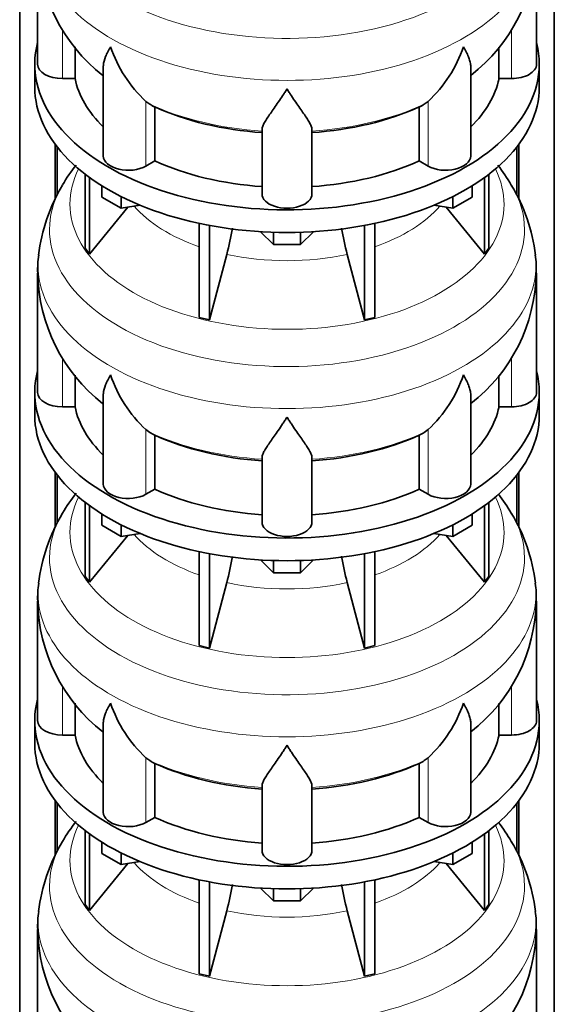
# Model space of a CAD drawing. Header units: millimetres. Extents: x 166 to 773, y -3529 to 2303.
# Tile 8 of 26: x 579 to 772, y -1738 to -1383. Entities that reach past the tile are written whole.
import ezdxf

# ---------------------------------------------------------------- set-up
doc = ezdxf.new("R2010")
doc.units = ezdxf.units.MM
doc.layers.add('LOW_134-17', color=7, linetype='Continuous')
doc.layers.add('VSI134_DIFFUSORE', color=7, linetype='Continuous')

# ---------------------------------------------------------------- blocks, each defined once
blk = doc.blocks.new('SE4')
at = {"layer": 'LOW_134-17', "color": 7, "linetype": 'Continuous', "lineweight": 35}
for p, q in [((579.14, -3261.42), (579.14, -1236.16)), ((771.99, -3261.42), (771.99, -1236.16)), ((591.89, -1428.07), (591.89, -1448.03)), ((592.64, -1429.06), (592.64, -1446.43)), ((758.49, -1429.06), (758.49, -1446.36)), ((759.24, -1428.07), (759.24, -1448.01)), ((591.89, -1546.47), (591.89, -1566.42)), ((592.64, -1547.46), (592.64, -1564.82)), ((758.49, -1547.46), (758.49, -1564.76)), ((759.24, -1546.47), (759.24, -1566.41)), ((591.89, -1664.86), (591.89, -1684.81)), ((759.24, -1664.86), (759.24, -1684.8)), ((592.64, -1665.85), (592.64, -1683.21)), ((758.49, -1665.85), (758.49, -1683.15))]:
    blk.add_line(p, q, dxfattribs=at)
at = {"layer": 'VSI134_DIFFUSORE', "color": 7, "linetype": 'Continuous', "lineweight": 35}
for p, q in [((585.57, -1356.21), (585.57, -1399.26)), ((765.57, -1399.26), (765.57, -1356.21)), ((599.09, -1404.46), (599.09, -1393)), ((752.04, -1393.12), (752.04, -1404.46)), ((584.57, -1399.26), (584.57, -1407.43)), ((766.57, -1407.43), (766.57, -1399.26)), ((609.29, -1400.17), (609.29, -1432.33)), ((741.84, -1432.33), (741.84, -1400.19)), ((594.57, -1404.46), (599.09, -1404.46)), ((752.04, -1404.46), (756.57, -1404.46)), ((626.08, -1413.71), (624.65, -1412.66)), ((726.48, -1412.66), (725.06, -1413.71)), ((627.86, -1434.16), (627.86, -1414.68)), ((723.28, -1414.68), (723.28, -1434.16)), ((666.57, -1446.03), (666.57, -1422.68)), ((684.57, -1446.03), (684.57, -1422.68)), ((624.65, -1436), (627.86, -1434.16)), ((723.28, -1434.16), (726.48, -1436)), ((602.74, -1438.93), (602.74, -1465.61)), ((604.27, -1440.07), (604.27, -1467.74)), ((746.86, -1440.07), (746.86, -1467.74)), ((748.39, -1438.93), (748.39, -1465.61)), ((608.81, -1447.19), (608.81, -1443.13)), ((742.32, -1447.19), (742.32, -1443.13)), ((615.75, -1451.19), (608.81, -1447.19)), ((615.75, -1451.19), (615.75, -1447.02)), ((735.38, -1451.19), (735.38, -1447.02)), ((742.32, -1447.19), (735.38, -1451.19)), ((604.27, -1467.74), (618.13, -1450.83)), ((622.57, -1450.14), (615.75, -1451.19)), ((735.38, -1451.19), (728.56, -1450.14)), ((733, -1450.83), (746.86, -1467.74)), ((643.87, -1456.68), (643.87, -1490.6)), ((647.56, -1457.42), (647.56, -1491.49)), ((670.66, -1464.32), (666.01, -1459.67)), ((685.12, -1459.67), (680.47, -1464.32)), ((703.57, -1457.42), (703.57, -1491.49)), ((707.26, -1456.68), (707.26, -1490.6)), ((670.66, -1464.32), (670.66, -1459.89)), ((680.47, -1464.32), (680.47, -1459.89)), ((602.74, -1465.61), (604.27, -1467.74)), ((680.47, -1464.32), (670.66, -1464.32)), ((746.86, -1467.74), (748.39, -1465.61)), ((647.56, -1491.49), (653.84, -1467.87)), ((697.29, -1467.87), (703.57, -1491.49)), ((585.57, -1474.6), (585.57, -1517.65)), ((765.57, -1517.65), (765.57, -1474.6)), ((643.87, -1490.6), (647.56, -1491.49)), ((703.57, -1491.49), (707.26, -1490.6)), ((599.09, -1522.85), (599.09, -1511.39)), ((752.04, -1511.51), (752.04, -1522.85)), ((584.57, -1517.65), (584.57, -1525.82)), ((609.29, -1518.56), (609.29, -1550.72)), ((741.84, -1550.72), (741.84, -1518.58)), ((766.57, -1525.82), (766.57, -1517.65)), ((594.57, -1522.85), (599.09, -1522.85)), ((752.04, -1522.85), (756.57, -1522.85)), ((626.08, -1532.1), (624.65, -1531.05)), ((627.86, -1552.55), (627.86, -1533.07)), ((723.28, -1533.07), (723.28, -1552.55)), ((726.48, -1531.05), (725.06, -1532.1)), ((666.57, -1564.42), (666.57, -1541.07)), ((684.57, -1564.42), (684.57, -1541.07)), ((624.65, -1554.4), (627.86, -1552.55)), ((723.28, -1552.55), (726.48, -1554.4)), ((602.74, -1557.32), (602.74, -1584)), ((604.27, -1558.47), (604.27, -1586.13)), ((746.86, -1558.47), (746.86, -1586.13)), ((748.39, -1557.32), (748.39, -1584)), ((608.81, -1565.58), (608.81, -1561.52)), ((742.32, -1565.58), (742.32, -1561.52)), ((615.75, -1569.59), (608.81, -1565.58)), ((615.75, -1569.59), (615.75, -1565.41)), ((735.38, -1569.59), (735.38, -1565.41)), ((742.32, -1565.58), (735.38, -1569.59)), ((604.27, -1586.13), (618.13, -1569.22)), ((622.57, -1568.53), (615.75, -1569.59)), ((735.38, -1569.59), (728.56, -1568.53)), ((733, -1569.22), (746.86, -1586.13)), ((643.87, -1575.07), (643.87, -1609)), ((647.56, -1575.81), (647.56, -1609.88)), ((703.57, -1575.81), (703.57, -1609.88)), ((707.26, -1575.07), (707.26, -1609)), ((670.66, -1582.72), (666.01, -1578.07)), ((670.66, -1582.72), (670.66, -1578.28)), ((685.12, -1578.07), (680.47, -1582.72)), ((680.47, -1582.72), (680.47, -1578.28)), ((602.74, -1584), (604.27, -1586.13)), ((680.47, -1582.72), (670.66, -1582.72)), ((746.86, -1586.13), (748.39, -1584)), ((647.56, -1609.88), (653.84, -1586.26)), ((697.29, -1586.26), (703.57, -1609.88)), ((585.57, -1592.99), (585.57, -1636.05)), ((765.57, -1636.05), (765.57, -1592.99)), ((643.87, -1609), (647.56, -1609.88)), ((703.57, -1609.88), (707.26, -1609)), ((599.09, -1641.24), (599.09, -1629.78)), ((752.04, -1629.9), (752.04, -1641.24)), ((584.57, -1636.05), (584.57, -1644.21)), ((609.29, -1636.95), (609.29, -1669.11)), ((741.84, -1669.11), (741.84, -1636.97)), ((766.57, -1644.21), (766.57, -1636.05)), ((594.57, -1641.24), (599.09, -1641.24)), ((752.04, -1641.24), (756.57, -1641.24)), ((626.08, -1650.49), (624.65, -1649.44)), ((627.86, -1670.94), (627.86, -1651.46)), ((723.28, -1651.46), (723.28, -1670.94)), ((726.48, -1649.44), (725.06, -1650.49)), ((666.57, -1682.81), (666.57, -1659.46)), ((684.57, -1682.81), (684.57, -1659.46)), ((624.65, -1672.79), (627.86, -1670.94)), ((723.28, -1670.94), (726.48, -1672.79)), ((602.74, -1675.71), (602.74, -1702.39)), ((748.39, -1675.71), (748.39, -1702.39)), ((604.27, -1676.86), (604.27, -1704.52)), ((608.81, -1683.97), (608.81, -1679.92)), ((742.32, -1683.97), (742.32, -1679.92)), ((746.86, -1676.86), (746.86, -1704.52)), ((615.75, -1687.98), (608.81, -1683.97)), ((615.75, -1687.98), (615.75, -1683.8)), ((622.57, -1686.92), (615.75, -1687.98)), ((735.38, -1687.98), (728.56, -1686.92)), ((735.38, -1687.98), (735.38, -1683.8)), ((742.32, -1683.97), (735.38, -1687.98)), ((604.27, -1704.52), (618.13, -1687.61)), ((733, -1687.61), (746.86, -1704.52)), ((643.87, -1693.46), (643.87, -1727.39)), ((707.26, -1693.46), (707.26, -1727.39)), ((647.56, -1694.2), (647.56, -1728.27)), ((670.66, -1701.11), (666.01, -1696.46)), ((670.66, -1701.11), (670.66, -1696.67)), ((685.12, -1696.46), (680.47, -1701.11)), ((680.47, -1701.11), (680.47, -1696.67)), ((703.57, -1694.2), (703.57, -1728.27)), ((680.47, -1701.11), (670.66, -1701.11)), ((602.74, -1702.39), (604.27, -1704.52)), ((647.56, -1728.27), (653.84, -1704.65)), ((697.29, -1704.65), (703.57, -1728.27)), ((746.86, -1704.52), (748.39, -1702.39)), ((585.57, -1711.38), (585.57, -1754.44)), ((765.57, -1754.44), (765.57, -1711.38)), ((643.87, -1727.39), (647.56, -1728.27)), ((703.57, -1728.27), (707.26, -1727.39))]:
    blk.add_line(p, q, dxfattribs=at)
at = {"layer": 'VSI134_DIFFUSORE', "color": 4, "linetype": 'Continuous', "lineweight": 9}
for p, q in [((594.57, -1404.46), (594.57, -1386.65)), ((756.57, -1404.46), (756.57, -1386.78)), ((624.65, -1436), (624.65, -1412.66)), ((726.48, -1436), (726.48, -1412.66)), ((594.57, -1522.85), (594.57, -1505.04)), ((756.57, -1522.85), (756.57, -1505.17)), ((624.65, -1554.4), (624.65, -1531.05)), ((726.48, -1554.4), (726.48, -1531.05)), ((594.57, -1641.24), (594.57, -1623.43)), ((756.57, -1641.24), (756.57, -1623.56)), ((624.65, -1672.79), (624.65, -1649.44)), ((726.48, -1672.79), (726.48, -1649.44))]:
    blk.add_line(p, q, dxfattribs=at)
at = {"layer": 'VSI134_DIFFUSORE', "color": 7, "linetype": 'Continuous', "lineweight": 35}
for centre, radius, start, end in [((646.8, -1355.14), 61.16, 181.0224, 231.9887), ((704.62, -1355.24), 60.83, 307.8231, 359.0842), ((657.15, -1377.7), 47.73, 198.6373, 227.0857), ((693.98, -1377.7), 47.73, 312.9143, 341.3628), ((633.99, -1401.32), 14.7, 237.4509, 245.3566), ((717.15, -1401.32), 14.7, 294.6434, 302.5491), ((654.13, -1478.32), 69.34, 142.0274, 149.1905), ((698.82, -1476.49), 66.76, 30.2688, 37.6613), ((647.54, -1475.13), 61.97, 148.6443, 173.5165), ((704.15, -1474.93), 61.38, 6.3678, 31.5224), ((564, -1443.55), 93.08, 344.857, 350.8264), ((785.82, -1443.76), 91.75, 189.1585, 195.2315), ((613.4, -1473.1), 27.79, 169.5748, 183.1451), ((738.51, -1472.81), 27, 356.1894, 10.0912), ((646.8, -1473.53), 61.16, 181.0224, 231.9887), ((704.62, -1473.63), 60.83, 307.8231, 359.0842), ((657.15, -1496.09), 47.73, 198.6373, 227.0857), ((693.98, -1496.09), 47.73, 312.9143, 341.3628), ((633.99, -1519.71), 14.7, 237.4509, 245.3566), ((717.15, -1519.71), 14.7, 294.6434, 302.5491), ((654.13, -1596.71), 69.34, 142.033, 149.1905), ((698.82, -1594.88), 66.76, 30.2688, 37.3789), ((647.54, -1593.52), 61.97, 148.6443, 173.5165), ((704.15, -1593.32), 61.38, 6.3678, 31.5224), ((564, -1561.95), 93.08, 344.857, 350.8264), ((785.82, -1562.15), 91.75, 189.1585, 195.2315), ((613.4, -1591.49), 27.79, 169.5748, 183.1451), ((738.51, -1591.2), 27, 356.1894, 10.0912), ((646.8, -1591.93), 61.16, 181.0224, 231.9887), ((704.62, -1592.03), 60.83, 307.8231, 359.0842), ((657.15, -1614.48), 47.73, 198.6373, 227.0857), ((693.98, -1614.48), 47.73, 312.9143, 341.3628), ((633.99, -1638.1), 14.7, 237.4509, 245.3566), ((717.15, -1638.1), 14.7, 294.6434, 302.5491), ((654.13, -1715.11), 69.34, 142.033, 149.1905), ((698.82, -1713.27), 66.76, 30.2688, 37.3789), ((647.54, -1711.91), 61.97, 148.6443, 173.5165), ((704.15, -1711.71), 61.38, 6.3678, 31.5224), ((564, -1680.34), 93.08, 344.857, 350.8264), ((785.82, -1680.55), 91.75, 189.1585, 195.2315), ((613.4, -1709.88), 27.79, 169.5748, 183.1451), ((738.51, -1709.6), 27, 356.1894, 10.0912), ((646.8, -1710.32), 61.16, 181.0224, 231.9887), ((704.62, -1710.42), 60.83, 307.8231, 359.0842)]:
    blk.add_arc(centre, radius, start, end, dxfattribs=at)
at = {"layer": 'VSI134_DIFFUSORE', "color": 4, "linetype": 'Continuous', "lineweight": 9}
for centre, major_axis, start_param, end_param in [((675.57, -1340.49), (85.67, 0), 2.812199, 6.283185), ((675.57, -1353.24), (-89.83, 0), 0, 3.209137), ((675.57, -1377.79), (-79.5, 0), 0.898849, 1.457346), ((675.57, -1377.79), (79.5, 0), 4.82584, 5.384336), ((675.57, -1449.69), (-78.3, 0), 0, 3.425204), ((675.57, -1449.69), (-78.3, 0), 5.999574, 6.283185), ((675.57, -1458.88), (85.67, 0), 2.812199, 6.283185), ((675.57, -1458.88), (85.67, 0), 0, 0.329621), ((675.57, -1434.57), (-61.63, 0), 0.463231, 1.030574), ((675.57, -1434.57), (61.63, 0), 5.252612, 5.819954), ((675.57, -1471.64), (-89.83, 0), 0, 3.209137), ((675.57, -1471.64), (-89.83, 0), 6.215747, 6.283185), ((675.57, -1434.57), (-61.63, 0), 1.210556, 1.931037), ((675.57, -1496.18), (-79.5, 0), 0.898849, 1.457346), ((675.57, -1496.18), (79.5, 0), 4.82584, 5.384336), ((675.57, -1568.08), (-78.3, 0), 0, 3.425204), ((675.57, -1568.08), (-78.3, 0), 5.999574, 6.283185), ((675.57, -1577.27), (85.67, 0), 2.812199, 6.283185), ((675.57, -1577.27), (85.67, 0), 0, 0.329621), ((675.57, -1552.96), (-61.63, 0), 0.463231, 1.030574), ((675.57, -1552.96), (61.63, 0), 5.252612, 5.819954), ((675.57, -1590.03), (-89.83, 0), 0, 3.209137), ((675.57, -1590.03), (-89.83, 0), 6.215747, 6.283185), ((675.57, -1552.96), (-61.63, 0), 1.210556, 1.931037), ((675.57, -1614.57), (-79.5, 0), 0.898849, 1.457346), ((675.57, -1614.57), (79.5, 0), 4.82584, 5.384336), ((675.57, -1686.47), (-78.3, 0), 0, 3.425204), ((675.57, -1686.47), (-78.3, 0), 5.999574, 6.283185), ((675.57, -1695.66), (85.67, 0), 2.812199, 6.283185), ((675.57, -1695.66), (85.67, 0), 0, 0.329621), ((675.57, -1671.35), (-61.63, 0), 0.463231, 1.030574), ((675.57, -1671.35), (61.63, 0), 5.252612, 5.819954), ((675.57, -1671.35), (-61.63, 0), 1.210556, 1.931037), ((675.57, -1708.42), (-89.83, 0), 0, 3.209137), ((675.57, -1708.42), (-89.83, 0), 6.215747, 6.283185)]:
    blk.add_ellipse(centre, major_axis=major_axis, ratio=0.57735, start_param=start_param, end_param=end_param, dxfattribs=at)
at = {"layer": 'VSI134_DIFFUSORE', "color": 7, "linetype": 'Continuous', "lineweight": 35}
for centre, major_axis, start_param, end_param in [((675.57, -1399.26), (91, 0), 2.993207, 6.283185), ((675.57, -1399.26), (91, 0), 0, 0.148386), ((594.57, -1399.26), (9, 0), 3.141593, 4.712389), ((756.57, -1399.26), (-9, 0), 1.570796, 3.141593), ((675.57, -1399.26), (-77, 0), 0.117151, 0.534109), ((675.57, -1399.26), (77, 0), 5.749077, 6.166034), ((675.57, -1407.43), (-91, 0), 0, 3.141593), ((675.57, -1379.78), (-77, 0), 0.902549, 1.453645), ((675.57, -1379.78), (77, 0), 4.82954, 5.380636), ((618.29, -1432.33), (9, 0), 3.141593, 5.497787), ((675.57, -1399.26), (-77, 0), 0.902549, 1.453645), ((675.57, -1399.26), (77, 0), 4.82954, 5.380636), ((732.84, -1432.33), (-9, 0), 0.785398, 3.141593), ((675.57, -1446.03), (-9, 0), 0, 3.141593), ((675.57, -1517.65), (91, 0), 2.993207, 6.283185), ((675.57, -1517.65), (91, 0), 0, 0.148386), ((594.57, -1517.65), (9, 0), 3.141593, 4.712389), ((756.57, -1517.65), (-9, 0), 1.570796, 3.141593), ((675.57, -1517.65), (-77, 0), 0.117151, 0.534109), ((675.57, -1517.65), (77, 0), 5.749077, 6.166034), ((675.57, -1525.82), (-91, 0), 0, 3.141593), ((675.57, -1498.18), (-77, 0), 0.902549, 1.453645), ((675.57, -1498.18), (77, 0), 4.82954, 5.380636), ((618.29, -1550.72), (9, 0), 3.141593, 5.497787), ((732.84, -1550.72), (-9, 0), 0.785398, 3.141593), ((675.57, -1517.65), (-77, 0), 0.902549, 1.453645), ((675.57, -1517.65), (77, 0), 4.82954, 5.380636), ((675.57, -1564.42), (-9, 0), 0, 3.141593), ((675.57, -1636.05), (91, 0), 2.993207, 6.283185), ((675.57, -1636.05), (91, 0), 0, 0.148386), ((594.57, -1636.05), (9, 0), 3.141593, 4.712389), ((756.57, -1636.05), (-9, 0), 1.570796, 3.141593), ((675.57, -1644.21), (-91, 0), 0, 3.141593), ((675.57, -1636.05), (-77, 0), 0.117151, 0.534109), ((675.57, -1636.05), (77, 0), 5.749077, 6.166034), ((675.57, -1616.57), (-77, 0), 0.902549, 1.453645), ((675.57, -1616.57), (77, 0), 4.82954, 5.380636), ((618.29, -1669.11), (9, 0), 3.141593, 5.497787), ((732.84, -1669.11), (-9, 0), 0.785398, 3.141593), ((675.57, -1636.05), (-77, 0), 0.902549, 1.453645), ((675.57, -1636.05), (77, 0), 4.82954, 5.380636), ((675.57, -1682.81), (-9, 0), 0, 3.141593)]:
    blk.add_ellipse(centre, major_axis=major_axis, ratio=0.57735, start_param=start_param, end_param=end_param, dxfattribs=at)
for points, knots in [([(609.29, -1400.19), (609.29, -1400.03), (609.3, -1399.87), (609.38, -1398.69), (609.67, -1397.64), (610.34, -1395.96), (610.6, -1395.39), (611.06, -1394.5), (611.22, -1394.2), (611.47, -1393.74), (611.6, -1393.51), (611.74, -1393.27), (611.83, -1393.11), (611.88, -1393.03), (611.93, -1392.95)], [0.4600931, 0.4600931, 0.4600931, 0.4600931, 0.5, 0.5, 0.75, 0.75, 0.875, 0.875, 0.9375, 0.9375, 0.96875, 0.984375, 0.984375, 1, 1, 1, 1]), ([(741.84, -1400.2), (741.84, -1400.05), (741.84, -1399.89), (741.79, -1399.23), (741.7, -1398.72), (741.43, -1397.65), (741.25, -1397.11), (740.8, -1395.98), (740.53, -1395.4), (740.08, -1394.5), (739.92, -1394.2), (739.66, -1393.74), (739.57, -1393.58), (739.39, -1393.27), (739.3, -1393.11), (739.21, -1392.95)], [0.4604904, 0.4604904, 0.4604904, 0.4604904, 0.5, 0.5, 0.625, 0.625, 0.75, 0.75, 0.875, 0.875, 0.9375, 0.9375, 0.96875, 0.96875, 1, 1, 1, 1]), ([(675.57, -1408.17), (675.43, -1408.39), (675.3, -1408.6), (675.03, -1409.02), (674.9, -1409.22), (674.5, -1409.84), (674.24, -1410.25), (673.45, -1411.44), (672.94, -1412.2), (671.92, -1413.68), (671.43, -1414.39), (670.48, -1415.75), (670.03, -1416.39), (669.18, -1417.61), (668.79, -1418.19), (668.25, -1419.01), (668.08, -1419.28), (667.75, -1419.79), (667.6, -1420.04), (667.19, -1420.76), (666.97, -1421.2), (666.66, -1422), (666.57, -1422.36), (666.57, -1422.68)], [0, 0, 0, 0, 0.03125, 0.03125, 0.0625, 0.0625, 0.125, 0.125, 0.25, 0.25, 0.375, 0.375, 0.5, 0.5, 0.625, 0.625, 0.6875, 0.6875, 0.75, 0.75, 0.875, 0.875, 1, 1, 1, 1]), ([(684.57, -1422.68), (684.57, -1422.36), (684.48, -1422), (684.16, -1421.2), (683.94, -1420.76), (683.53, -1420.04), (683.38, -1419.79), (683.06, -1419.28), (682.89, -1419.01), (682.35, -1418.19), (681.95, -1417.61), (681.1, -1416.39), (680.65, -1415.75), (679.71, -1414.4), (679.21, -1413.69), (678.2, -1412.21), (677.68, -1411.44), (676.89, -1410.25), (676.63, -1409.84), (676.23, -1409.23), (676.1, -1409.02), (675.83, -1408.6), (675.7, -1408.38), (675.57, -1408.17)], [0, 0, 0, 0, 0.125, 0.125, 0.25, 0.25, 0.3125, 0.3125, 0.375, 0.375, 0.5, 0.5, 0.625, 0.625, 0.75, 0.75, 0.875, 0.875, 0.9375, 0.9375, 0.96875, 0.96875, 1, 1, 1, 1]), ([(609.29, -1518.58), (609.29, -1518.42), (609.3, -1518.26), (609.38, -1517.08), (609.67, -1516.03), (610.34, -1514.36), (610.6, -1513.78), (611.06, -1512.89), (611.22, -1512.59), (611.47, -1512.13), (611.6, -1511.9), (611.74, -1511.66), (611.83, -1511.5), (611.88, -1511.42), (611.93, -1511.35)], [0.4600931, 0.4600931, 0.4600931, 0.4600931, 0.5, 0.5, 0.75, 0.75, 0.875, 0.875, 0.9375, 0.9375, 0.96875, 0.984375, 0.984375, 1, 1, 1, 1]), ([(741.84, -1518.59), (741.84, -1518.44), (741.84, -1518.28), (741.79, -1517.62), (741.7, -1517.11), (741.43, -1516.05), (741.25, -1515.5), (740.8, -1514.37), (740.53, -1513.79), (740.08, -1512.9), (739.92, -1512.59), (739.66, -1512.13), (739.57, -1511.98), (739.39, -1511.66), (739.3, -1511.5), (739.21, -1511.35)], [0.4604904, 0.4604904, 0.4604904, 0.4604904, 0.5, 0.5, 0.625, 0.625, 0.75, 0.75, 0.875, 0.875, 0.9375, 0.9375, 0.96875, 0.96875, 1, 1, 1, 1]), ([(675.57, -1526.57), (675.43, -1526.78), (675.3, -1526.99), (675.03, -1527.41), (674.9, -1527.62), (674.5, -1528.23), (674.24, -1528.64), (673.45, -1529.83), (672.94, -1530.6), (671.92, -1532.07), (671.43, -1532.79), (670.48, -1534.14), (670.03, -1534.78), (669.18, -1536), (668.79, -1536.58), (668.25, -1537.4), (668.08, -1537.67), (667.75, -1538.18), (667.6, -1538.43), (667.19, -1539.15), (666.97, -1539.59), (666.66, -1540.39), (666.57, -1540.75), (666.57, -1541.07)], [0, 0, 0, 0, 0.03125, 0.03125, 0.0625, 0.0625, 0.125, 0.125, 0.25, 0.25, 0.375, 0.375, 0.5, 0.5, 0.625, 0.625, 0.6875, 0.6875, 0.75, 0.75, 0.875, 0.875, 1, 1, 1, 1]), ([(684.57, -1541.07), (684.57, -1540.75), (684.48, -1540.39), (684.16, -1539.59), (683.94, -1539.15), (683.53, -1538.43), (683.38, -1538.18), (683.06, -1537.67), (682.89, -1537.4), (682.35, -1536.58), (681.95, -1536), (681.1, -1534.78), (680.65, -1534.14), (679.71, -1532.79), (679.21, -1532.08), (678.2, -1530.6), (677.68, -1529.83), (676.89, -1528.64), (676.63, -1528.24), (676.23, -1527.62), (676.1, -1527.41), (675.83, -1526.99), (675.7, -1526.78), (675.57, -1526.57)], [0, 0, 0, 0, 0.125, 0.125, 0.25, 0.25, 0.3125, 0.3125, 0.375, 0.375, 0.5, 0.5, 0.625, 0.625, 0.75, 0.75, 0.875, 0.875, 0.9375, 0.9375, 0.96875, 0.96875, 1, 1, 1, 1]), ([(609.29, -1636.97), (609.29, -1636.81), (609.3, -1636.65), (609.38, -1635.47), (609.67, -1634.42), (610.34, -1632.75), (610.6, -1632.17), (611.06, -1631.28), (611.22, -1630.98), (611.47, -1630.52), (611.6, -1630.29), (611.74, -1630.05), (611.83, -1629.9), (611.88, -1629.82), (611.93, -1629.74)], [0.4600931, 0.4600931, 0.4600931, 0.4600931, 0.5, 0.5, 0.75, 0.75, 0.875, 0.875, 0.9375, 0.9375, 0.96875, 0.984375, 0.984375, 1, 1, 1, 1]), ([(741.84, -1636.99), (741.84, -1636.83), (741.84, -1636.67), (741.79, -1636.01), (741.7, -1635.5), (741.43, -1634.44), (741.25, -1633.89), (740.8, -1632.76), (740.53, -1632.18), (740.08, -1631.29), (739.92, -1630.99), (739.66, -1630.52), (739.57, -1630.37), (739.39, -1630.05), (739.3, -1629.9), (739.21, -1629.74)], [0.4604904, 0.4604904, 0.4604904, 0.4604904, 0.5, 0.5, 0.625, 0.625, 0.75, 0.75, 0.875, 0.875, 0.9375, 0.9375, 0.96875, 0.96875, 1, 1, 1, 1]), ([(675.57, -1644.96), (675.43, -1645.17), (675.3, -1645.38), (675.03, -1645.8), (674.9, -1646.01), (674.5, -1646.63), (674.24, -1647.03), (673.45, -1648.22), (672.94, -1648.99), (671.92, -1650.47), (671.43, -1651.18), (670.48, -1652.53), (670.03, -1653.17), (669.18, -1654.39), (668.79, -1654.97), (668.25, -1655.79), (668.08, -1656.06), (667.75, -1656.58), (667.6, -1656.83), (667.19, -1657.55), (666.97, -1657.98), (666.66, -1658.78), (666.57, -1659.14), (666.57, -1659.46)], [0, 0, 0, 0, 0.03125, 0.03125, 0.0625, 0.0625, 0.125, 0.125, 0.25, 0.25, 0.375, 0.375, 0.5, 0.5, 0.625, 0.625, 0.6875, 0.6875, 0.75, 0.75, 0.875, 0.875, 1, 1, 1, 1]), ([(684.57, -1659.46), (684.57, -1659.14), (684.48, -1658.78), (684.16, -1657.99), (683.94, -1657.55), (683.53, -1656.83), (683.38, -1656.58), (683.06, -1656.06), (682.89, -1655.8), (682.35, -1654.98), (681.95, -1654.4), (681.1, -1653.18), (680.65, -1652.53), (679.71, -1651.18), (679.21, -1650.47), (678.2, -1648.99), (677.68, -1648.23), (676.89, -1647.03), (676.63, -1646.63), (676.23, -1646.01), (676.1, -1645.8), (675.83, -1645.38), (675.7, -1645.17), (675.57, -1644.96)], [0, 0, 0, 0, 0.125, 0.125, 0.25, 0.25, 0.3125, 0.3125, 0.375, 0.375, 0.5, 0.5, 0.625, 0.625, 0.75, 0.75, 0.875, 0.875, 0.9375, 0.9375, 0.96875, 0.96875, 1, 1, 1, 1])]:
    blk.add_open_spline(points, degree=3, knots=knots, dxfattribs=at)

msp = doc.modelspace()

# ---------------------------------------------------------------- block references
msp.add_blockref('SE4', (0, 0))

doc.saveas('drawing.dxf')
